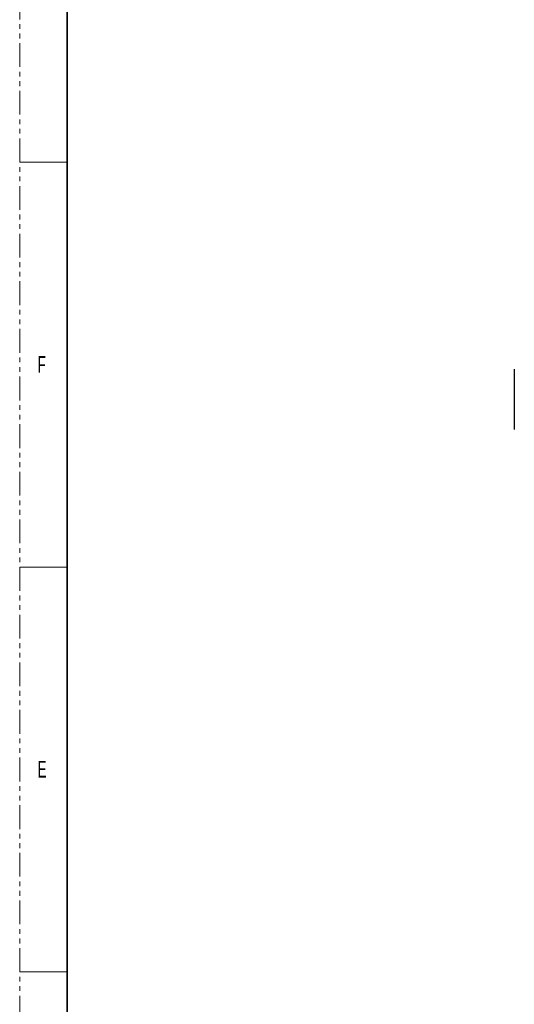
# Paper-space layout 'Sheet2' of a CAD drawing. Header units: millimetres. Extents: x 0 to 1118, y 0 to 864.
# Tile 26 of 79: x 0 to 132, y 423 to 686. Entities that reach past the tile are written whole.
import ezdxf

# ---------------------------------------------------------------- set-up
doc = ezdxf.new("R2010")
doc.units = ezdxf.units.MM
doc.linetypes.add('PHANTOM', pattern=[12.7, 6.35, -1.27, 1.27, -1.27, 1.27, -1.27])
doc.styles.add('SLDTEXTSTYLE4', font='TXT', dxfattribs={"width": 0.6})

psp = doc.layouts.new('Sheet2')

# ---------------------------------------------------------------- linework, layer by layer
at = {"color": 7, "linetype": 'PHANTOM', "lineweight": 18}
psp.add_line((0, 0), (0, 863.6), dxfattribs=at)
at = {"color": 7, "linetype": 'Continuous', "lineweight": 35}
psp.add_line((12.7, 838.2), (12.7, 25.4), dxfattribs=at)
at = {"color": 7, "linetype": 'Continuous', "lineweight": 18}
for p, q in [((0, 647.7), (12.7, 647.7)), ((0, 539.75), (12.7, 539.75)), ((0, 431.8), (12.7, 431.8))]:
    psp.add_line(p, q, dxfattribs=at)
at = {"color": 7, "linetype": 'Continuous', "lineweight": 25}
psp.add_line((131.961754, 592.496406), (131.961754, 576.446406), dxfattribs=at)

# ---------------------------------------------------------------- texts
at = {"color": 7, "linetype": 'Continuous', "lineweight": 0, "char_height": 4.445, "attachment_point": 1, "style": 'SLDTEXTSTYLE4'}
for s, insert in [('F', (4.79425, 595.997684)), ('E', (4.79425, 488.047684))]:
    psp.add_mtext(s, dxfattribs=dict(at, insert=insert))

doc.saveas('drawing.dxf')
